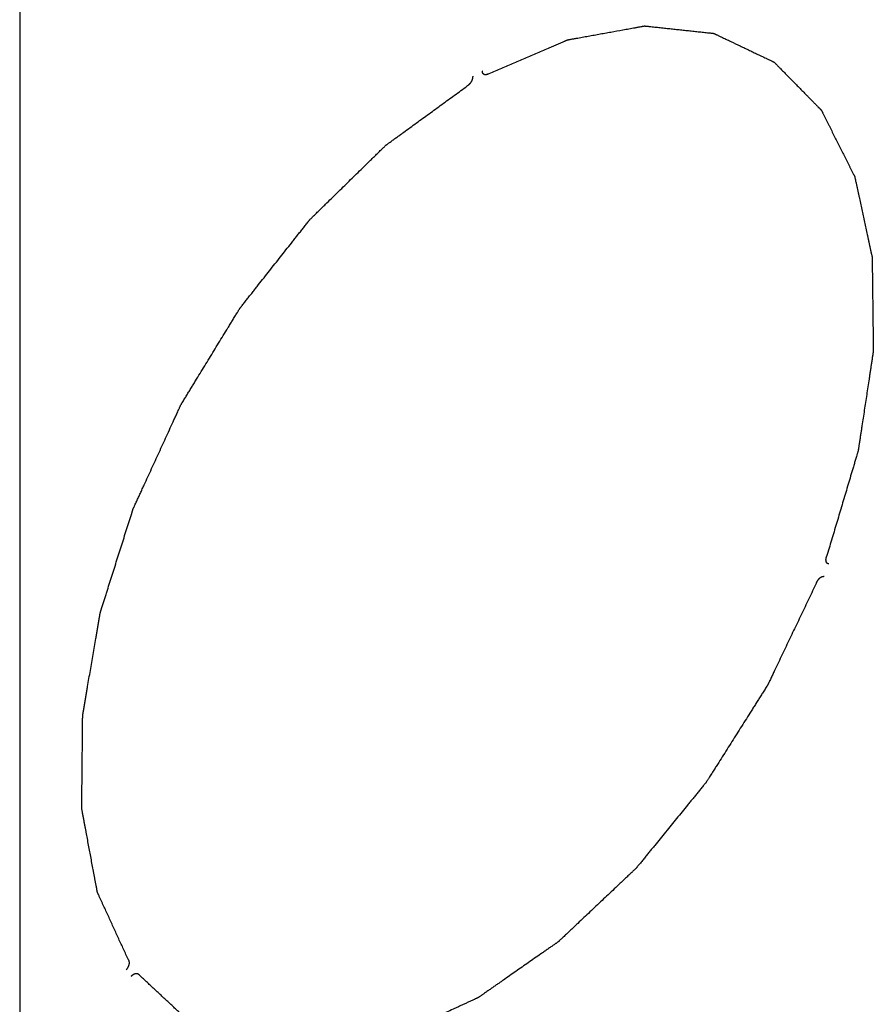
# Model space of a CAD drawing. Header units: inches. Extents: x 5 to 265, y 5 to 171.
# Tile 93 of 212: x 197.99 to 201.46, y 88.91 to 92.91. Entities that reach past the tile are written whole.
import ezdxf

# ---------------------------------------------------------------- set-up
doc = ezdxf.new("R2010")
doc.units = ezdxf.units.IN
doc.header["$LTSCALE"] = 14.96
doc.header["$MEASUREMENT"] = 0
doc.layers.get('0').update_dxf_attribs({"linetype": 'CONTINUOUS'})

msp = doc.modelspace()

# ---------------------------------------------------------------- linework, layer by layer
at = {"color": 7, "linetype": 'Continuous'}
msp.add_line((197.9895, 125.7406), (197.9895, 59.6039), dxfattribs=at)
for points, knots in [([(199.8898, 92.6878), (199.9067, 92.6951), (199.9404, 92.7096), (199.9825, 92.7277), (200.0162, 92.7422), (200.0414, 92.753), (200.0667, 92.7639), (200.092, 92.7748), (200.1172, 92.7856), (200.1383, 92.7947), (200.1552, 92.8019), (200.1678, 92.8074), (200.1804, 92.8128), (200.1909, 92.8173), (200.1983, 92.8205), (200.2025, 92.8223), (200.2052, 92.8234), (200.2073, 92.8243), (200.2088, 92.825), (200.2104, 92.8257), (200.2117, 92.8263), (200.2127, 92.8266), (200.2132, 92.8269), (200.2137, 92.827), (200.2143, 92.8271), (200.2154, 92.8273), (200.2166, 92.8275), (200.2187, 92.8279), (200.2212, 92.8284), (200.2253, 92.8291), (200.2304, 92.83), (200.2365, 92.8311), (200.2427, 92.8322), (200.2488, 92.8333), (200.257, 92.8348), (200.2672, 92.8366), (200.2794, 92.8388), (200.2958, 92.8418), (200.3162, 92.8455), (200.3407, 92.8499), (200.3652, 92.8543), (200.3979, 92.8602), (200.4264, 92.8654), (200.451, 92.8698), (200.4632, 92.872), (200.4755, 92.8742), (200.4857, 92.876), (200.4938, 92.8775), (200.5, 92.8786), (200.5061, 92.8797), (200.5112, 92.8806), (200.5153, 92.8814), (200.5183, 92.8819), (200.5214, 92.8825), (200.5237, 92.8829), (200.5252, 92.8832), (200.5259, 92.8833), (200.5264, 92.8834), (200.5269, 92.8835), (200.5275, 92.8834), (200.5281, 92.8833), (200.5291, 92.8832), (200.5302, 92.8831), (200.5316, 92.883), (200.5334, 92.8828), (200.5366, 92.8824), (200.5412, 92.8819), (200.5485, 92.8812), (200.5576, 92.8802), (200.5685, 92.879), (200.5795, 92.8778), (200.5904, 92.8766), (200.6051, 92.8751), (200.6233, 92.8731), (200.6452, 92.8708), (200.6671, 92.8684), (200.689, 92.866), (200.7109, 92.8637), (200.7292, 92.8617), (200.7438, 92.8601), (200.7548, 92.859), (200.7657, 92.8578), (200.7767, 92.8566), (200.7858, 92.8556), (200.7931, 92.8548), (200.7977, 92.8544), (200.8009, 92.854), (200.8027, 92.8538), (200.8041, 92.8537), (200.8052, 92.8535), (200.8061, 92.8534), (200.8068, 92.8534), (200.8074, 92.8533), (200.8078, 92.8531), (200.8082, 92.8529), (200.8087, 92.8527), (200.8099, 92.8521), (200.8117, 92.8513), (200.8141, 92.8501), (200.8164, 92.849), (200.8196, 92.8475), (200.8236, 92.8456), (200.8284, 92.8433), (200.8332, 92.841), (200.8396, 92.838), (200.8475, 92.8342), (200.8571, 92.8296), (200.8667, 92.8251), (200.8858, 92.816), (200.9082, 92.8053), (200.9337, 92.7932), (200.9528, 92.7841), (200.9688, 92.7765), (200.9815, 92.7704), (200.9911, 92.7658), (201.0007, 92.7613), (201.0103, 92.7567), (201.0182, 92.7529), (201.0246, 92.7499), (201.0294, 92.7476), (201.0342, 92.7453), (201.039, 92.743), (201.043, 92.7411), (201.0461, 92.7396), (201.0481, 92.7387), (201.0497, 92.7379), (201.0507, 92.7374), (201.0514, 92.7371), (201.0518, 92.7369), (201.0521, 92.7368), (201.0524, 92.7366), (201.0527, 92.7363), (201.0533, 92.7358), (201.0541, 92.735), (201.055, 92.734), (201.0559, 92.7331), (201.0572, 92.7318), (201.0587, 92.7302), (201.0612, 92.7277), (201.0643, 92.7245), (201.0681, 92.7207), (201.073, 92.7157), (201.0818, 92.7068), (201.0942, 92.6941), (201.1092, 92.6789), (201.1241, 92.6638), (201.1391, 92.6486), (201.154, 92.6334), (201.169, 92.6182), (201.1814, 92.6055), (201.1914, 92.5954), (201.1988, 92.5878), (201.2063, 92.5802), (201.2138, 92.5726), (201.22, 92.5663), (201.225, 92.5612), (201.2287, 92.5574), (201.2319, 92.5543), (201.2343, 92.5517), (201.2362, 92.5498), (201.2381, 92.5479), (201.2396, 92.5464), (201.2409, 92.5451), (201.2417, 92.5443), (201.2423, 92.5437), (201.2428, 92.5432), (201.2431, 92.5428), (201.2434, 92.5425), (201.2436, 92.5424), (201.2437, 92.5423), (201.2438, 92.5421), (201.2439, 92.5419), (201.2441, 92.5415), (201.2443, 92.5409), (201.2447, 92.5403), (201.2451, 92.5394), (201.2457, 92.5383), (201.2466, 92.5365), (201.2477, 92.5343), (201.249, 92.5317), (201.2503, 92.529), (201.2521, 92.5255), (201.2543, 92.5211), (201.257, 92.5158), (201.2605, 92.5088), (201.2649, 92.4999), (201.2703, 92.4894), (201.2756, 92.4788), (201.2809, 92.4682), (201.288, 92.4541), (201.2968, 92.4365), (201.3075, 92.4154), (201.3181, 92.3942), (201.3287, 92.3731), (201.3394, 92.3519), (201.3482, 92.3343), (201.3553, 92.3202), (201.3606, 92.3096), (201.366, 92.2991), (201.3704, 92.2902), (201.3735, 92.2841), (201.3753, 92.2806), (201.3764, 92.2784), (201.3773, 92.2766), (201.3779, 92.2753), (201.3786, 92.2739), (201.3791, 92.2729), (201.3795, 92.2721), (201.3798, 92.2716), (201.3798, 92.2712), (201.3799, 92.2708), (201.3801, 92.2703), (201.3803, 92.2694), (201.3805, 92.2681), (201.381, 92.2659), (201.3816, 92.2633), (201.3825, 92.259), (201.3836, 92.2537), (201.385, 92.2473), (201.3864, 92.2409), (201.3878, 92.2346), (201.3896, 92.226), (201.3919, 92.2154), (201.3947, 92.2027), (201.3984, 92.1856), (201.403, 92.1644), (201.4085, 92.1388), (201.414, 92.1133), (201.4214, 92.0793), (201.4278, 92.0495), (201.4334, 92.024), (201.4361, 92.0112), (201.4389, 91.9985), (201.4412, 91.9878), (201.443, 91.9793), (201.4444, 91.9729), (201.4458, 91.9665), (201.447, 91.9612), (201.4479, 91.957), (201.4486, 91.9538), (201.4493, 91.9506), (201.4498, 91.9482), (201.4501, 91.9466), (201.4503, 91.9459), (201.4504, 91.9454), (201.4505, 91.9449), (201.4505, 91.9441), (201.4505, 91.9432), (201.4505, 91.9419), (201.4506, 91.9404), (201.4506, 91.9385), (201.4506, 91.9361), (201.4507, 91.9317), (201.4507, 91.9255), (201.4509, 91.9156), (201.451, 91.9033), (201.4512, 91.8884), (201.4514, 91.8736), (201.4516, 91.8587), (201.4518, 91.8389), (201.4521, 91.8142), (201.4525, 91.7845), (201.4529, 91.7548), (201.4533, 91.7251), (201.4536, 91.6954), (201.4539, 91.6706), (201.4542, 91.6508), (201.4544, 91.636), (201.4546, 91.6211), (201.4548, 91.6063), (201.4549, 91.5939), (201.455, 91.584), (201.4551, 91.5778), (201.4552, 91.5735), (201.4552, 91.571), (201.4552, 91.5691), (201.4552, 91.5676), (201.4553, 91.5664), (201.4553, 91.5654), (201.4553, 91.5647), (201.4552, 91.564), (201.455, 91.563), (201.4547, 91.5609), (201.4542, 91.5576), (201.4536, 91.5536), (201.453, 91.5496), (201.4522, 91.5444), (201.4512, 91.5378), (201.45, 91.5299), (201.4488, 91.5219), (201.4472, 91.5114), (201.4452, 91.4982), (201.4428, 91.4824), (201.4404, 91.4665), (201.4356, 91.4349), (201.43, 91.3979), (201.4236, 91.3557), (201.4188, 91.3241), (201.414, 91.2924), (201.41, 91.266), (201.4067, 91.2449), (201.4043, 91.2291), (201.4019, 91.2132), (201.3999, 91.2001), (201.3983, 91.1895), (201.3971, 91.1816), (201.3961, 91.175), (201.3953, 91.1697), (201.3948, 91.1664), (201.3944, 91.1638), (201.3942, 91.1621), (201.394, 91.1608), (201.3938, 91.1595), (201.3933, 91.1577), (201.3927, 91.1557), (201.3918, 91.1529), (201.3908, 91.1494), (201.3895, 91.1452), (201.3879, 91.1396), (201.3849, 91.1298), (201.3808, 91.1158), (201.3758, 91.0991), (201.3708, 91.0823), (201.3641, 91.06), (201.3558, 91.032), (201.3458, 90.9985), (201.3358, 90.965), (201.3258, 90.9315), (201.3158, 90.898), (201.3024, 90.8533), (201.2858, 90.7974), (201.2724, 90.7527), (201.2657, 90.7304)], [0, 0, 0, 0, 0.015625, 0.03125, 0.039062, 0.046875, 0.054688, 0.0625, 0.070312, 0.078125, 0.082031, 0.085938, 0.089844, 0.09375, 0.095703, 0.09668, 0.097656, 0.098145, 0.098633, 0.099121, 0.099609, 0.099854, 0.099976, 0.100098, 0.100342, 0.100586, 0.101074, 0.101562, 0.102539, 0.103516, 0.105469, 0.107422, 0.109375, 0.111328, 0.113281, 0.117188, 0.121094, 0.125, 0.132812, 0.140625, 0.148438, 0.15625, 0.171875, 0.175781, 0.179688, 0.183594, 0.1875, 0.189453, 0.191406, 0.193359, 0.195312, 0.196289, 0.197266, 0.198242, 0.199219, 0.199463, 0.199707, 0.199829, 0.199951, 0.200195, 0.200439, 0.200684, 0.201172, 0.20166, 0.202148, 0.203125, 0.205078, 0.207031, 0.210938, 0.214844, 0.21875, 0.222656, 0.226562, 0.234375, 0.242188, 0.25, 0.257812, 0.265625, 0.273438, 0.277344, 0.28125, 0.285156, 0.289062, 0.292969, 0.294922, 0.296875, 0.297852, 0.29834, 0.298828, 0.299316, 0.299561, 0.299805, 0.300049, 0.300171, 0.300293, 0.300537, 0.300781, 0.301758, 0.302734, 0.303711, 0.304688, 0.306641, 0.308594, 0.310547, 0.3125, 0.316406, 0.320312, 0.324219, 0.328125, 0.34375, 0.351562, 0.359375, 0.367188, 0.371094, 0.375, 0.378906, 0.382812, 0.386719, 0.388672, 0.390625, 0.392578, 0.394531, 0.396484, 0.397461, 0.398438, 0.398926, 0.399414, 0.399658, 0.39978, 0.399902, 0.400024, 0.400146, 0.400391, 0.400879, 0.401367, 0.401855, 0.402344, 0.40332, 0.404297, 0.40625, 0.408203, 0.410156, 0.414062, 0.421875, 0.429688, 0.4375, 0.445312, 0.453125, 0.460938, 0.46875, 0.472656, 0.476562, 0.480469, 0.484375, 0.488281, 0.490234, 0.492188, 0.494141, 0.495117, 0.496094, 0.49707, 0.498047, 0.498535, 0.499023, 0.499268, 0.499512, 0.499756, 0.499878, 0.499939, 0.5, 0.500061, 0.500122, 0.500244, 0.500488, 0.500732, 0.500977, 0.501465, 0.501953, 0.50293, 0.503906, 0.504883, 0.505859, 0.507812, 0.509766, 0.511719, 0.515625, 0.519531, 0.523438, 0.527344, 0.53125, 0.539062, 0.546875, 0.554688, 0.5625, 0.570312, 0.578125, 0.582031, 0.585938, 0.589844, 0.59375, 0.595703, 0.59668, 0.597656, 0.598145, 0.598633, 0.599121, 0.599609, 0.599854, 0.599976, 0.600098, 0.60022, 0.600342, 0.600586, 0.601074, 0.601562, 0.602539, 0.603516, 0.605469, 0.607422, 0.609375, 0.611328, 0.613281, 0.617188, 0.621094, 0.625, 0.632812, 0.640625, 0.648438, 0.65625, 0.671875, 0.675781, 0.679688, 0.683594, 0.6875, 0.689453, 0.691406, 0.693359, 0.695312, 0.696289, 0.697266, 0.698242, 0.699219, 0.699463, 0.699707, 0.699829, 0.699951, 0.700195, 0.700439, 0.700684, 0.701172, 0.70166, 0.702148, 0.703125, 0.705078, 0.707031, 0.710938, 0.714844, 0.71875, 0.722656, 0.726562, 0.734375, 0.742188, 0.75, 0.757812, 0.765625, 0.773438, 0.777344, 0.78125, 0.785156, 0.789062, 0.792969, 0.794922, 0.796875, 0.797852, 0.79834, 0.798828, 0.799316, 0.799561, 0.799805, 0.800049, 0.800171, 0.800293, 0.800781, 0.801758, 0.802734, 0.803711, 0.804688, 0.806641, 0.808594, 0.810547, 0.8125, 0.816406, 0.820312, 0.824219, 0.828125, 0.84375, 0.851562, 0.859375, 0.867188, 0.875, 0.878906, 0.882812, 0.886719, 0.890625, 0.892578, 0.894531, 0.896484, 0.897461, 0.898438, 0.898926, 0.899414, 0.899658, 0.899902, 0.900391, 0.900879, 0.901367, 0.902344, 0.90332, 0.904297, 0.90625, 0.910156, 0.914062, 0.917969, 0.921875, 0.929688, 0.9375, 0.945312, 0.953125, 0.960938, 0.96875, 0.984375, 1, 1, 1, 1]), ([(199.8898, 92.6878), (199.8891, 92.6875), (199.888, 92.6871), (199.8866, 92.6865), (199.8857, 92.6861), (199.8852, 92.6859), (199.8848, 92.6857), (199.8844, 92.6857), (199.8839, 92.6856), (199.8832, 92.6855), (199.8823, 92.6854), (199.8815, 92.6853), (199.8809, 92.6852), (199.8805, 92.6851), (199.8803, 92.6851), (199.8801, 92.6851), (199.88, 92.6851), (199.8797, 92.6852), (199.8792, 92.6853), (199.8784, 92.6854), (199.8775, 92.6856), (199.8767, 92.6857), (199.8762, 92.6858), (199.8759, 92.6859), (199.8756, 92.6861), (199.8753, 92.6863), (199.8748, 92.6866), (199.8742, 92.687), (199.8735, 92.6874), (199.873, 92.6877), (199.8727, 92.6879), (199.8724, 92.688), (199.8723, 92.6883), (199.8719, 92.6887), (199.8715, 92.6894), (199.8709, 92.6902), (199.8704, 92.6908), (199.8701, 92.6912), (199.8699, 92.6915), (199.8698, 92.6916), (199.8698, 92.6918), (199.8697, 92.692), (199.8696, 92.6923), (199.8694, 92.6929), (199.8691, 92.6937), (199.8688, 92.6946), (199.8686, 92.6953), (199.8684, 92.6958), (199.8682, 92.6962), (199.8682, 92.6966), (199.8682, 92.6972), (199.8681, 92.6981), (199.868, 92.6997), (199.8679, 92.7009), (199.8678, 92.7017)], [0, 0, 0, 0, 0.0625, 0.09375, 0.125, 0.132812, 0.140625, 0.15625, 0.171875, 0.1875, 0.21875, 0.25, 0.265625, 0.273438, 0.28125, 0.285156, 0.289062, 0.296875, 0.3125, 0.34375, 0.375, 0.40625, 0.421875, 0.429688, 0.4375, 0.453125, 0.46875, 0.5, 0.53125, 0.546875, 0.5625, 0.570312, 0.578125, 0.59375, 0.625, 0.65625, 0.6875, 0.703125, 0.710938, 0.714844, 0.71875, 0.726562, 0.734375, 0.75, 0.78125, 0.8125, 0.828125, 0.84375, 0.859375, 0.867188, 0.875, 0.90625, 0.9375, 1, 1, 1, 1]), ([(199.8289, 92.6793), (199.8288, 92.6784), (199.8287, 92.6771), (199.8286, 92.6753), (199.8285, 92.6743), (199.8285, 92.6736), (199.8284, 92.6732), (199.8283, 92.6726), (199.8281, 92.6719), (199.8279, 92.671), (199.8276, 92.6698), (199.8273, 92.6686), (199.8271, 92.6677), (199.8269, 92.6667), (199.8264, 92.6656), (199.8258, 92.6641), (199.8252, 92.6627), (199.8248, 92.6615), (199.8244, 92.6607), (199.8243, 92.6602), (199.824, 92.6598), (199.8237, 92.6592), (199.8232, 92.6583), (199.8225, 92.6572), (199.8219, 92.656), (199.8214, 92.6551), (199.8211, 92.6546), (199.8208, 92.6541), (199.8205, 92.6537), (199.82, 92.653), (199.8192, 92.6519), (199.8183, 92.6507), (199.8174, 92.6495), (199.8166, 92.6484), (199.8159, 92.6477), (199.8152, 92.647), (199.8144, 92.6462), (199.8135, 92.6453), (199.8128, 92.6446), (199.8123, 92.6441), (199.8119, 92.6436), (199.8115, 92.6434), (199.811, 92.643), (199.8101, 92.6424), (199.8087, 92.6413), (199.8076, 92.6405), (199.8069, 92.6399)], [0, 0, 0, 0, 0.0625, 0.09375, 0.125, 0.132812, 0.140625, 0.15625, 0.171875, 0.1875, 0.21875, 0.25, 0.265625, 0.28125, 0.3125, 0.34375, 0.375, 0.40625, 0.421875, 0.429688, 0.4375, 0.453125, 0.46875, 0.5, 0.53125, 0.546875, 0.5625, 0.570312, 0.578125, 0.59375, 0.625, 0.65625, 0.6875, 0.71875, 0.734375, 0.75, 0.78125, 0.8125, 0.828125, 0.84375, 0.859375, 0.867188, 0.875, 0.90625, 0.9375, 1, 1, 1, 1]), ([(198.4309, 89.0937), (198.4244, 89.108), (198.4113, 89.1366), (198.3949, 89.1723), (198.3817, 89.2009), (198.3719, 89.2224), (198.3621, 89.2438), (198.3522, 89.2653), (198.3424, 89.2867), (198.3342, 89.3046), (198.3276, 89.3189), (198.3227, 89.3296), (198.3178, 89.3404), (198.3137, 89.3493), (198.3108, 89.3556), (198.3092, 89.3591), (198.3081, 89.3614), (198.3073, 89.3632), (198.3067, 89.3645), (198.3061, 89.3658), (198.3056, 89.3669), (198.3052, 89.3677), (198.305, 89.3682), (198.3049, 89.3686), (198.3048, 89.369), (198.3047, 89.3695), (198.3046, 89.3705), (198.3043, 89.3719), (198.3039, 89.3741), (198.3034, 89.3769), (198.3025, 89.3813), (198.3015, 89.3868), (198.3003, 89.3934), (198.299, 89.4001), (198.2978, 89.4067), (198.2961, 89.4155), (198.2941, 89.4266), (198.2916, 89.4398), (198.2883, 89.4575), (198.2842, 89.4796), (198.2792, 89.5061), (198.2742, 89.5326), (198.2676, 89.5679), (198.2619, 89.5989), (198.2569, 89.6254), (198.2544, 89.6386), (198.2519, 89.6519), (198.2499, 89.6629), (198.2482, 89.6717), (198.247, 89.6784), (198.2458, 89.685), (198.2447, 89.6905), (198.2439, 89.6949), (198.2433, 89.6982), (198.2427, 89.7016), (198.2422, 89.704), (198.2419, 89.7057), (198.2418, 89.7064), (198.2417, 89.7069), (198.2415, 89.7075), (198.2416, 89.7083), (198.2416, 89.7092), (198.2416, 89.7104), (198.2416, 89.712), (198.2416, 89.7138), (198.2416, 89.7163), (198.2417, 89.7206), (198.2417, 89.7268), (198.2418, 89.7366), (198.242, 89.7489), (198.2421, 89.7637), (198.2423, 89.7785), (198.2424, 89.7933), (198.2426, 89.813), (198.2429, 89.8377), (198.2432, 89.8673), (198.2435, 89.8969), (198.2438, 89.9265), (198.2441, 89.956), (198.2443, 89.9807), (198.2445, 90.0004), (198.2447, 90.0152), (198.2448, 90.03), (198.245, 90.0448), (198.2451, 90.0571), (198.2452, 90.067), (198.2452, 90.0732), (198.2453, 90.0775), (198.2453, 90.0799), (198.2453, 90.0818), (198.2453, 90.0833), (198.2454, 90.0846), (198.2454, 90.0855), (198.2454, 90.0862), (198.2455, 90.0869), (198.2456, 90.0876), (198.2458, 90.0884), (198.2461, 90.0905), (198.2466, 90.0935), (198.2473, 90.0976), (198.248, 90.1016), (198.2489, 90.107), (198.2501, 90.1138), (198.2515, 90.1219), (198.2529, 90.13), (198.2547, 90.1408), (198.257, 90.1543), (198.2598, 90.1705), (198.2626, 90.1868), (198.2681, 90.2192), (198.2746, 90.257), (198.282, 90.3003), (198.2876, 90.3327), (198.2931, 90.3651), (198.2978, 90.3921), (198.3015, 90.4138), (198.3042, 90.43), (198.307, 90.4462), (198.3093, 90.4597), (198.3112, 90.4705), (198.3126, 90.4786), (198.3137, 90.4854), (198.3146, 90.4908), (198.3152, 90.4942), (198.3157, 90.4969), (198.316, 90.4986), (198.3162, 90.4999), (198.3164, 90.5013), (198.317, 90.503), (198.3176, 90.505), (198.3185, 90.5078), (198.3196, 90.5112), (198.3209, 90.5153), (198.3226, 90.5208), (198.3256, 90.5304), (198.33, 90.544), (198.3351, 90.5605), (198.3403, 90.5769), (198.3473, 90.5988), (198.3559, 90.6262), (198.3663, 90.659), (198.3767, 90.6919), (198.3871, 90.7247), (198.3975, 90.7576), (198.4079, 90.7905), (198.4165, 90.8178), (198.4235, 90.8397), (198.4287, 90.8562), (198.433, 90.8699), (198.4365, 90.8808), (198.4391, 90.889), (198.4417, 90.8972), (198.4438, 90.9041), (198.4456, 90.9096), (198.4466, 90.913), (198.4475, 90.9157), (198.4481, 90.9178), (198.4487, 90.9195), (198.4491, 90.9207), (198.4493, 90.9214), (198.4494, 90.9219), (198.4497, 90.9224), (198.45, 90.9231), (198.4506, 90.9243), (198.4513, 90.926), (198.4523, 90.9281), (198.4536, 90.9308), (198.4551, 90.9343), (198.4577, 90.9398), (198.4608, 90.9466), (198.4646, 90.9549), (198.4684, 90.9632), (198.4734, 90.9742), (198.4797, 90.9879), (198.4873, 91.0044), (198.4974, 91.0264), (198.51, 91.054), (198.5252, 91.087), (198.5403, 91.12), (198.5555, 91.153), (198.5706, 91.186), (198.5858, 91.2191), (198.6009, 91.2521), (198.6135, 91.2796), (198.6236, 91.3016), (198.63, 91.3154), (198.6344, 91.325), (198.6369, 91.3305), (198.6388, 91.3346), (198.6404, 91.3381), (198.6416, 91.3408), (198.6426, 91.3429), (198.6433, 91.3446), (198.6442, 91.3459), (198.6449, 91.3472), (198.6459, 91.3488), (198.6483, 91.3526), (198.6518, 91.3584), (198.6565, 91.366), (198.6612, 91.3737), (198.6674, 91.384), (198.6752, 91.3968), (198.6846, 91.4121), (198.694, 91.4275), (198.7065, 91.448), (198.7222, 91.4736), (198.741, 91.5043), (198.7597, 91.535), (198.7848, 91.576), (198.8098, 91.6169), (198.8317, 91.6528), (198.8442, 91.6732), (198.852, 91.686), (198.8583, 91.6963), (198.863, 91.704), (198.8677, 91.7116), (198.8716, 91.718), (198.8747, 91.7232), (198.8771, 91.727), (198.8794, 91.7308), (198.8814, 91.734), (198.8826, 91.7361), (198.8832, 91.7371), (198.8836, 91.7377), (198.8842, 91.7385), (198.8849, 91.7393), (198.8858, 91.7405), (198.887, 91.742), (198.8884, 91.7437), (198.8902, 91.7461), (198.8935, 91.7502), (198.8981, 91.7561), (198.9055, 91.7655), (198.9148, 91.7772), (198.9259, 91.7913), (198.937, 91.8054), (198.9482, 91.8195), (198.963, 91.8383), (198.9815, 91.8617), (199.0038, 91.8899), (199.026, 91.9181), (199.0483, 91.9463), (199.0705, 91.9745), (199.0891, 91.9979), (199.1039, 92.0167), (199.115, 92.0308), (199.1262, 92.0449), (199.1373, 92.059), (199.1466, 92.0707), (199.154, 92.0801), (199.1586, 92.086), (199.1619, 92.0901), (199.1637, 92.0925), (199.1651, 92.0942), (199.1663, 92.0957), (199.1672, 92.0969), (199.1679, 92.0977), (199.1685, 92.0985), (199.169, 92.099), (199.1697, 92.0997), (199.1713, 92.1013), (199.1738, 92.1037), (199.1769, 92.1067), (199.1799, 92.1096), (199.1839, 92.1135), (199.1889, 92.1184), (199.1949, 92.1243), (199.2009, 92.1302), (199.2089, 92.1381), (199.219, 92.1479), (199.235, 92.1635), (199.2631, 92.191), (199.2952, 92.2224), (199.3273, 92.2538), (199.3513, 92.2773), (199.3754, 92.3008), (199.3955, 92.3204), (199.4115, 92.3361), (199.4235, 92.3479), (199.4356, 92.3597), (199.4456, 92.3695), (199.4536, 92.3773), (199.4596, 92.3832), (199.4647, 92.3881), (199.4687, 92.392), (199.4712, 92.3945), (199.4732, 92.3964), (199.4744, 92.3977), (199.4754, 92.3986), (199.4764, 92.3996), (199.4778, 92.4006), (199.4794, 92.4018), (199.4815, 92.4033), (199.4842, 92.4053), (199.4875, 92.4076), (199.4918, 92.4108), (199.4993, 92.4162), (199.51, 92.4241), (199.523, 92.4335), (199.5359, 92.4428), (199.5531, 92.4554), (199.5746, 92.471), (199.6004, 92.4898), (199.6262, 92.5085), (199.6606, 92.5336), (199.7036, 92.5649), (199.7552, 92.6024), (199.7897, 92.6274), (199.8069, 92.6399)], [0, 0, 0, 0, 0.015625, 0.03125, 0.039062, 0.046875, 0.054688, 0.0625, 0.070312, 0.078125, 0.082031, 0.085938, 0.089844, 0.09375, 0.095703, 0.09668, 0.097656, 0.098145, 0.098633, 0.099121, 0.099609, 0.099854, 0.099976, 0.100098, 0.10022, 0.100342, 0.100586, 0.101074, 0.101562, 0.102539, 0.103516, 0.105469, 0.107422, 0.109375, 0.111328, 0.113281, 0.117188, 0.121094, 0.125, 0.132812, 0.140625, 0.148438, 0.15625, 0.171875, 0.175781, 0.179688, 0.183594, 0.1875, 0.189453, 0.191406, 0.193359, 0.195312, 0.196289, 0.197266, 0.198242, 0.199219, 0.199463, 0.199707, 0.199829, 0.199951, 0.200195, 0.200439, 0.200684, 0.201172, 0.20166, 0.202148, 0.203125, 0.205078, 0.207031, 0.210938, 0.214844, 0.21875, 0.222656, 0.226562, 0.234375, 0.242188, 0.25, 0.257812, 0.265625, 0.273438, 0.277344, 0.28125, 0.285156, 0.289062, 0.292969, 0.294922, 0.296875, 0.297852, 0.29834, 0.298828, 0.299316, 0.299561, 0.299805, 0.300049, 0.300171, 0.300293, 0.300537, 0.300781, 0.301758, 0.302734, 0.303711, 0.304688, 0.306641, 0.308594, 0.310547, 0.3125, 0.316406, 0.320312, 0.324219, 0.328125, 0.34375, 0.351562, 0.359375, 0.367188, 0.375, 0.378906, 0.382812, 0.386719, 0.390625, 0.392578, 0.394531, 0.396484, 0.397461, 0.398438, 0.398926, 0.399414, 0.399658, 0.399902, 0.400391, 0.400879, 0.401367, 0.402344, 0.40332, 0.404297, 0.40625, 0.410156, 0.414062, 0.417969, 0.421875, 0.429688, 0.4375, 0.445312, 0.453125, 0.460938, 0.46875, 0.476562, 0.480469, 0.484375, 0.488281, 0.490234, 0.492188, 0.494141, 0.496094, 0.49707, 0.498047, 0.498535, 0.499023, 0.499512, 0.499756, 0.499878, 0.5, 0.500122, 0.500244, 0.500488, 0.500977, 0.501465, 0.501953, 0.50293, 0.503906, 0.505859, 0.507812, 0.509766, 0.511719, 0.515625, 0.519531, 0.523438, 0.53125, 0.539062, 0.546875, 0.554688, 0.5625, 0.570312, 0.578125, 0.585938, 0.589844, 0.59375, 0.595703, 0.59668, 0.597656, 0.598633, 0.599121, 0.599609, 0.600098, 0.600342, 0.600586, 0.601074, 0.601562, 0.603516, 0.605469, 0.607422, 0.609375, 0.613281, 0.617188, 0.621094, 0.625, 0.632812, 0.640625, 0.648438, 0.65625, 0.671875, 0.679688, 0.683594, 0.6875, 0.689453, 0.691406, 0.693359, 0.695312, 0.696289, 0.697266, 0.698242, 0.699219, 0.699707, 0.699829, 0.699951, 0.700195, 0.700439, 0.700684, 0.701172, 0.70166, 0.702148, 0.703125, 0.705078, 0.707031, 0.710938, 0.714844, 0.71875, 0.722656, 0.726562, 0.734375, 0.742188, 0.75, 0.757812, 0.765625, 0.773438, 0.777344, 0.78125, 0.785156, 0.789062, 0.792969, 0.794922, 0.796875, 0.797852, 0.79834, 0.798828, 0.799316, 0.799561, 0.799805, 0.800049, 0.800171, 0.800293, 0.800781, 0.801758, 0.802734, 0.803711, 0.804688, 0.806641, 0.808594, 0.810547, 0.8125, 0.816406, 0.820312, 0.828125, 0.84375, 0.851562, 0.859375, 0.867188, 0.875, 0.878906, 0.882812, 0.886719, 0.890625, 0.892578, 0.894531, 0.896484, 0.897461, 0.898438, 0.898926, 0.899414, 0.899658, 0.899902, 0.900391, 0.900879, 0.901367, 0.902344, 0.90332, 0.904297, 0.90625, 0.910156, 0.914062, 0.917969, 0.921875, 0.929688, 0.9375, 0.945312, 0.953125, 0.96875, 0.984375, 1, 1, 1, 1]), ([(201.2747, 90.7002), (201.2741, 90.7003), (201.2732, 90.7005), (201.272, 90.7008), (201.2713, 90.701), (201.2709, 90.7011), (201.2706, 90.7012), (201.2703, 90.7014), (201.2699, 90.7017), (201.2694, 90.702), (201.2688, 90.7024), (201.2682, 90.7029), (201.2677, 90.7032), (201.2675, 90.7034), (201.2673, 90.7035), (201.2672, 90.7035), (201.2671, 90.7037), (201.267, 90.7039), (201.2667, 90.7044), (201.2662, 90.7051), (201.2657, 90.7059), (201.2652, 90.7065), (201.2649, 90.707), (201.2647, 90.7073), (201.2646, 90.7076), (201.2645, 90.7081), (201.2643, 90.7088), (201.264, 90.7096), (201.2638, 90.7105), (201.2636, 90.7112), (201.2635, 90.7116), (201.2633, 90.712), (201.2633, 90.7124), (201.2633, 90.7131), (201.2632, 90.7141), (201.2632, 90.7154), (201.2631, 90.7164), (201.2631, 90.7171), (201.263, 90.7175), (201.263, 90.7177), (201.2631, 90.718), (201.2631, 90.7185), (201.2633, 90.7194), (201.2634, 90.7206), (201.2636, 90.7217), (201.2637, 90.7226), (201.2638, 90.7233), (201.2638, 90.7239), (201.264, 90.7243), (201.2642, 90.725), (201.2645, 90.7261), (201.2651, 90.728), (201.2655, 90.7294), (201.2657, 90.7304)], [0, 0, 0, 0, 0.0625, 0.09375, 0.125, 0.132812, 0.140625, 0.15625, 0.171875, 0.1875, 0.21875, 0.25, 0.265625, 0.273438, 0.28125, 0.285156, 0.289062, 0.296875, 0.3125, 0.34375, 0.375, 0.40625, 0.421875, 0.429688, 0.4375, 0.453125, 0.46875, 0.5, 0.53125, 0.546875, 0.5625, 0.570312, 0.578125, 0.59375, 0.625, 0.65625, 0.6875, 0.703125, 0.710938, 0.714844, 0.71875, 0.734375, 0.75, 0.78125, 0.8125, 0.828125, 0.84375, 0.859375, 0.867188, 0.875, 0.90625, 0.9375, 1, 1, 1, 1]), ([(201.2243, 90.6234), (201.214, 90.6019), (201.1934, 90.5588), (201.1626, 90.4942), (201.1368, 90.4403), (201.1163, 90.3972), (201.1008, 90.3649), (201.0854, 90.3326), (201.07, 90.3003), (201.0571, 90.2734), (201.0468, 90.2518), (201.0404, 90.2384), (201.0359, 90.2289), (201.0334, 90.2236), (201.0314, 90.2195), (201.0298, 90.2162), (201.0285, 90.2135), (201.0276, 90.2114), (201.0268, 90.2098), (201.0259, 90.2085), (201.0251, 90.2072), (201.0241, 90.2056), (201.0217, 90.2017), (201.018, 90.1959), (201.0131, 90.1882), (201.0082, 90.1804), (201.0017, 90.1701), (200.9936, 90.1573), (200.9838, 90.1418), (200.974, 90.1263), (200.961, 90.1057), (200.9447, 90.0799), (200.9251, 90.049), (200.9056, 90.0181), (200.8795, 89.9769), (200.8535, 89.9356), (200.8307, 89.8995), (200.8176, 89.8789), (200.8095, 89.866), (200.803, 89.8557), (200.7981, 89.848), (200.7932, 89.8403), (200.7891, 89.8338), (200.7859, 89.8287), (200.7834, 89.8248), (200.781, 89.8209), (200.7789, 89.8177), (200.7776, 89.8156), (200.777, 89.8147), (200.7766, 89.814), (200.776, 89.8133), (200.7753, 89.8124), (200.7744, 89.8113), (200.7733, 89.8099), (200.7719, 89.8082), (200.77, 89.8059), (200.7668, 89.802), (200.7622, 89.7963), (200.7547, 89.7872), (200.7455, 89.7759), (200.7344, 89.7622), (200.7233, 89.7486), (200.7122, 89.735), (200.6974, 89.7169), (200.6789, 89.6942), (200.6567, 89.6669), (200.6344, 89.6397), (200.6122, 89.6125), (200.59, 89.5853), (200.5715, 89.5626), (200.5567, 89.5444), (200.5456, 89.5308), (200.5345, 89.5172), (200.5234, 89.5036), (200.5142, 89.4922), (200.5067, 89.4831), (200.5021, 89.4775), (200.4989, 89.4735), (200.497, 89.4712), (200.4956, 89.4695), (200.4945, 89.4681), (200.4936, 89.467), (200.4929, 89.4661), (200.4923, 89.4654), (200.4918, 89.4649), (200.491, 89.4642), (200.4893, 89.4626), (200.4868, 89.4602), (200.4837, 89.4573), (200.4806, 89.4544), (200.4765, 89.4505), (200.4713, 89.4456), (200.4651, 89.4398), (200.459, 89.434), (200.4507, 89.4262), (200.4405, 89.4165), (200.424, 89.4009), (200.3952, 89.3737), (200.3623, 89.3426), (200.3293, 89.3116), (200.3046, 89.2882), (200.2799, 89.2649), (200.2594, 89.2455), (200.2429, 89.2299), (200.2306, 89.2183), (200.2182, 89.2066), (200.2079, 89.1969), (200.1997, 89.1891), (200.1935, 89.1833), (200.1884, 89.1785), (200.1842, 89.1746), (200.1817, 89.1721), (200.1796, 89.1702), (200.1783, 89.169), (200.1773, 89.168), (200.1763, 89.167), (200.175, 89.1661), (200.1734, 89.165), (200.1713, 89.1635), (200.1686, 89.1617), (200.1655, 89.1595), (200.1612, 89.1565), (200.1538, 89.1514), (200.1433, 89.144), (200.1306, 89.1352), (200.1179, 89.1264), (200.1011, 89.1146), (200.0799, 89.0999), (200.0546, 89.0822), (200.0293, 89.0645), (200.0039, 89.0469), (199.9786, 89.0292), (199.9575, 89.0145), (199.9406, 89.0027), (199.9279, 88.9939), (199.9152, 88.985), (199.9026, 88.9762), (199.892, 88.9688), (199.8836, 88.963), (199.8772, 88.9585), (199.872, 88.9549), (199.8677, 88.9519), (199.8646, 88.9497), (199.8614, 88.9475), (199.8588, 88.9457), (199.8567, 88.9442), (199.8551, 88.9431), (199.8538, 88.9422), (199.8528, 88.9415), (199.8523, 88.9412), (199.8519, 88.9408), (199.8515, 88.9407), (199.851, 88.9404), (199.85, 88.94), (199.8487, 88.9394), (199.8471, 88.9386), (199.8449, 88.9377), (199.8422, 88.9364), (199.839, 88.9349), (199.8358, 88.9334), (199.8315, 88.9315), (199.8261, 88.929), (199.8197, 88.926), (199.8111, 88.9221), (199.8003, 88.9171), (199.7875, 88.9112), (199.7746, 88.9052), (199.7617, 88.8993), (199.7445, 88.8914), (199.723, 88.8815), (199.6972, 88.8696), (199.6714, 88.8578), (199.6457, 88.8459), (199.6199, 88.834), (199.5984, 88.8241), (199.5812, 88.8162), (199.5683, 88.8103), (199.5554, 88.8043), (199.5447, 88.7994), (199.5372, 88.7959), (199.5329, 88.7939), (199.5302, 88.7927), (199.528, 88.7917), (199.5264, 88.791), (199.5248, 88.7902), (199.5235, 88.7896), (199.5225, 88.7892), (199.522, 88.7889), (199.5216, 88.7888), (199.5212, 88.7887), (199.5207, 88.7886), (199.5199, 88.7884), (199.5186, 88.7882), (199.5166, 88.7877), (199.514, 88.7872), (199.51, 88.7863), (199.5049, 88.7852), (199.4988, 88.7839), (199.4928, 88.7826), (199.4867, 88.7814), (199.4786, 88.7796), (199.4685, 88.7775), (199.4563, 88.7749), (199.4401, 88.7714), (199.4199, 88.7671), (199.3956, 88.7619), (199.3713, 88.7567), (199.3389, 88.7497), (199.3105, 88.7437), (199.2862, 88.7385), (199.2741, 88.7359), (199.2619, 88.7333), (199.2518, 88.7311), (199.2437, 88.7294), (199.2376, 88.7281), (199.2316, 88.7268), (199.2265, 88.7257), (199.2225, 88.7248), (199.2194, 88.7242), (199.2164, 88.7235), (199.2141, 88.7231), (199.2126, 88.7227), (199.2119, 88.7226), (199.2114, 88.7225), (199.2109, 88.7224), (199.2103, 88.7224), (199.2096, 88.7225), (199.2087, 88.7225), (199.2075, 88.7226), (199.2061, 88.7227), (199.2042, 88.7228), (199.2009, 88.723), (199.1962, 88.7234), (199.1887, 88.7239), (199.1792, 88.7245), (199.1679, 88.7253), (199.1566, 88.726), (199.1453, 88.7268), (199.1302, 88.7278), (199.1114, 88.7291), (199.0887, 88.7306), (199.0661, 88.7321), (199.0435, 88.7336), (199.0209, 88.7352), (199.002, 88.7364), (198.9869, 88.7374), (198.9756, 88.7382), (198.9643, 88.739), (198.953, 88.7397), (198.9436, 88.7404), (198.936, 88.7409), (198.9313, 88.7412), (198.928, 88.7414), (198.9261, 88.7415), (198.9247, 88.7416), (198.9235, 88.7417), (198.9226, 88.7418), (198.9219, 88.7418), (198.9213, 88.7419), (198.9209, 88.742), (198.9205, 88.7422), (198.92, 88.7424), (198.9188, 88.7429), (198.917, 88.7437), (198.9146, 88.7447), (198.9122, 88.7457), (198.909, 88.7471), (198.905, 88.7488), (198.9001, 88.7508), (198.8953, 88.7528), (198.8889, 88.7555), (198.8809, 88.7589), (198.8712, 88.763), (198.8616, 88.7671), (198.8423, 88.7752), (198.8199, 88.7847), (198.7942, 88.7955), (198.7749, 88.8036), (198.7589, 88.8104), (198.746, 88.8158), (198.7364, 88.8199), (198.7268, 88.824), (198.7171, 88.828), (198.7091, 88.8314), (198.7027, 88.8341), (198.6979, 88.8361), (198.6931, 88.8382), (198.6883, 88.8402), (198.6842, 88.8419), (198.681, 88.8433), (198.679, 88.8441), (198.6774, 88.8448), (198.6764, 88.8452), (198.6757, 88.8455), (198.6753, 88.8457), (198.675, 88.8458), (198.6747, 88.8459), (198.6744, 88.8463), (198.6738, 88.8468), (198.673, 88.8476), (198.672, 88.8485), (198.671, 88.8494), (198.6697, 88.8506), (198.6681, 88.8522), (198.6654, 88.8546), (198.6621, 88.8577), (198.6582, 88.8614), (198.6529, 88.8663), (198.6437, 88.8749), (198.6305, 88.8872), (198.6147, 88.9019), (198.5989, 88.9167), (198.5831, 88.9314), (198.5673, 88.9462), (198.5515, 88.9609), (198.5304, 88.9806), (198.504, 89.0052), (198.483, 89.0248), (198.4724, 89.0347)], [0, 0, 0, 0, 0.015625, 0.03125, 0.046875, 0.054688, 0.0625, 0.070312, 0.078125, 0.085938, 0.089844, 0.09375, 0.095703, 0.09668, 0.097656, 0.098633, 0.099121, 0.099609, 0.100098, 0.100342, 0.100586, 0.101074, 0.101562, 0.103516, 0.105469, 0.107422, 0.109375, 0.113281, 0.117188, 0.121094, 0.125, 0.132812, 0.140625, 0.148438, 0.15625, 0.171875, 0.179688, 0.183594, 0.1875, 0.189453, 0.191406, 0.193359, 0.195312, 0.196289, 0.197266, 0.198242, 0.199219, 0.199707, 0.199829, 0.199951, 0.200195, 0.200439, 0.200684, 0.201172, 0.20166, 0.202148, 0.203125, 0.205078, 0.207031, 0.210938, 0.214844, 0.21875, 0.222656, 0.226562, 0.234375, 0.242188, 0.25, 0.257812, 0.265625, 0.273438, 0.277344, 0.28125, 0.285156, 0.289062, 0.292969, 0.294922, 0.296875, 0.297852, 0.29834, 0.298828, 0.299316, 0.299561, 0.299805, 0.300049, 0.300171, 0.300293, 0.300781, 0.301758, 0.302734, 0.303711, 0.304688, 0.306641, 0.308594, 0.310547, 0.3125, 0.316406, 0.320312, 0.328125, 0.34375, 0.351562, 0.359375, 0.367188, 0.375, 0.378906, 0.382812, 0.386719, 0.390625, 0.392578, 0.394531, 0.396484, 0.397461, 0.398438, 0.398926, 0.399414, 0.399658, 0.399902, 0.400391, 0.400879, 0.401367, 0.402344, 0.40332, 0.404297, 0.40625, 0.410156, 0.414062, 0.417969, 0.421875, 0.429688, 0.4375, 0.445312, 0.453125, 0.460938, 0.46875, 0.472656, 0.476562, 0.480469, 0.484375, 0.488281, 0.490234, 0.492188, 0.494141, 0.495117, 0.496094, 0.49707, 0.498047, 0.498535, 0.499023, 0.499512, 0.499756, 0.499878, 0.5, 0.500122, 0.500244, 0.500488, 0.500977, 0.501465, 0.501953, 0.50293, 0.503906, 0.504883, 0.505859, 0.507812, 0.509766, 0.511719, 0.515625, 0.519531, 0.523438, 0.527344, 0.53125, 0.539062, 0.546875, 0.554688, 0.5625, 0.570312, 0.578125, 0.582031, 0.585938, 0.589844, 0.59375, 0.595703, 0.59668, 0.597656, 0.598145, 0.598633, 0.599121, 0.599609, 0.599854, 0.599976, 0.600098, 0.60022, 0.600342, 0.600586, 0.601074, 0.601562, 0.602539, 0.603516, 0.605469, 0.607422, 0.609375, 0.611328, 0.613281, 0.617188, 0.621094, 0.625, 0.632812, 0.640625, 0.648438, 0.65625, 0.671875, 0.675781, 0.679688, 0.683594, 0.6875, 0.689453, 0.691406, 0.693359, 0.695312, 0.696289, 0.697266, 0.698242, 0.699219, 0.699463, 0.699707, 0.699829, 0.699951, 0.700195, 0.700439, 0.700684, 0.701172, 0.70166, 0.702148, 0.703125, 0.705078, 0.707031, 0.710938, 0.714844, 0.71875, 0.722656, 0.726562, 0.734375, 0.742188, 0.75, 0.757812, 0.765625, 0.773438, 0.777344, 0.78125, 0.785156, 0.789062, 0.792969, 0.794922, 0.796875, 0.797852, 0.79834, 0.798828, 0.799316, 0.799561, 0.799805, 0.800049, 0.800171, 0.800293, 0.800537, 0.800781, 0.801758, 0.802734, 0.803711, 0.804688, 0.806641, 0.808594, 0.810547, 0.8125, 0.816406, 0.820312, 0.824219, 0.828125, 0.84375, 0.851562, 0.859375, 0.867188, 0.871094, 0.875, 0.878906, 0.882812, 0.886719, 0.888672, 0.890625, 0.892578, 0.894531, 0.896484, 0.897461, 0.898438, 0.898926, 0.899414, 0.899658, 0.89978, 0.899902, 0.900024, 0.900146, 0.900391, 0.900879, 0.901367, 0.901855, 0.902344, 0.90332, 0.904297, 0.90625, 0.908203, 0.910156, 0.914062, 0.921875, 0.929688, 0.9375, 0.945312, 0.953125, 0.960938, 0.96875, 0.984375, 1, 1, 1, 1]), ([(201.2243, 90.6234), (201.2247, 90.6244), (201.2254, 90.6258), (201.2263, 90.6276), (201.2269, 90.6288), (201.2273, 90.6297), (201.2279, 90.6306), (201.2286, 90.6317), (201.2294, 90.633), (201.2301, 90.6341), (201.2307, 90.6349), (201.2313, 90.6358), (201.2321, 90.6367), (201.2331, 90.6379), (201.2341, 90.639), (201.2349, 90.64), (201.2355, 90.6406), (201.2358, 90.641), (201.2362, 90.6413), (201.2366, 90.6417), (201.2373, 90.6423), (201.2382, 90.6431), (201.2391, 90.6438), (201.2398, 90.6445), (201.2403, 90.6448), (201.2406, 90.6452), (201.241, 90.6454), (201.2416, 90.6458), (201.2426, 90.6463), (201.2437, 90.647), (201.2446, 90.6475), (201.2452, 90.6479), (201.2456, 90.6481), (201.2457, 90.6482), (201.246, 90.6483), (201.2464, 90.6484), (201.2471, 90.6487), (201.248, 90.649), (201.2489, 90.6493), (201.2497, 90.6495), (201.2502, 90.6497), (201.2506, 90.6499), (201.251, 90.6499), (201.2515, 90.6499), (201.2522, 90.6499), (201.2536, 90.65), (201.2546, 90.65), (201.2552, 90.6501)], [0, 0, 0, 0, 0.0625, 0.09375, 0.125, 0.140625, 0.15625, 0.1875, 0.21875, 0.25, 0.265625, 0.28125, 0.3125, 0.34375, 0.375, 0.40625, 0.421875, 0.429688, 0.4375, 0.453125, 0.46875, 0.5, 0.53125, 0.546875, 0.5625, 0.570312, 0.578125, 0.59375, 0.625, 0.65625, 0.6875, 0.703125, 0.710938, 0.714844, 0.71875, 0.734375, 0.75, 0.78125, 0.8125, 0.828125, 0.84375, 0.859375, 0.867188, 0.875, 0.90625, 0.9375, 1, 1, 1, 1]), ([(198.4309, 89.0937), (198.4312, 89.0931), (198.4316, 89.0921), (198.4322, 89.0909), (198.4325, 89.0902), (198.4327, 89.0897), (198.4329, 89.0894), (198.4329, 89.0889), (198.433, 89.0883), (198.4331, 89.0876), (198.4333, 89.0866), (198.4334, 89.0856), (198.4335, 89.0849), (198.4336, 89.0844), (198.4337, 89.0841), (198.4336, 89.0839), (198.4336, 89.0835), (198.4336, 89.0828), (198.4335, 89.0817), (198.4335, 89.0804), (198.4334, 89.0793), (198.4334, 89.0785), (198.4334, 89.0781), (198.4332, 89.0776), (198.4331, 89.077), (198.4329, 89.0761), (198.4326, 89.0749), (198.4324, 89.0738), (198.4322, 89.0728), (198.432, 89.0722), (198.432, 89.0718), (198.4318, 89.0713), (198.4315, 89.0705), (198.431, 89.0693), (198.4305, 89.0679), (198.4299, 89.0664), (198.4295, 89.0652), (198.429, 89.0643), (198.4285, 89.0634), (198.4279, 89.0623), (198.4272, 89.0609), (198.4266, 89.0598), (198.4261, 89.0588), (198.4254, 89.058), (198.4247, 89.057), (198.4235, 89.0553), (198.4226, 89.054), (198.422, 89.0532)], [0, 0, 0, 0, 0.0625, 0.09375, 0.125, 0.132812, 0.140625, 0.15625, 0.171875, 0.1875, 0.21875, 0.25, 0.265625, 0.28125, 0.285156, 0.289062, 0.296875, 0.3125, 0.34375, 0.375, 0.40625, 0.421875, 0.429688, 0.4375, 0.453125, 0.46875, 0.5, 0.53125, 0.546875, 0.5625, 0.570312, 0.578125, 0.59375, 0.625, 0.65625, 0.6875, 0.71875, 0.734375, 0.75, 0.78125, 0.8125, 0.84375, 0.859375, 0.875, 0.90625, 0.9375, 1, 1, 1, 1]), ([(198.4415, 89.0255), (198.4421, 89.0263), (198.4431, 89.0274), (198.4445, 89.0289), (198.4452, 89.0297), (198.4457, 89.0302), (198.446, 89.0306), (198.4465, 89.031), (198.447, 89.0314), (198.4478, 89.032), (198.4487, 89.0328), (198.4496, 89.0335), (198.4503, 89.0341), (198.451, 89.0347), (198.4519, 89.0352), (198.453, 89.0358), (198.4541, 89.0364), (198.455, 89.0369), (198.4557, 89.0373), (198.4561, 89.0375), (198.4564, 89.0376), (198.4569, 89.0377), (198.4576, 89.0379), (198.4585, 89.0382), (198.4594, 89.0385), (198.4601, 89.0387), (198.4605, 89.0388), (198.4609, 89.0389), (198.4612, 89.0389), (198.4618, 89.0389), (198.4626, 89.0389), (198.4636, 89.0389), (198.4644, 89.0389), (198.465, 89.0389), (198.4653, 89.0389), (198.4654, 89.0389), (198.4656, 89.0389), (198.4658, 89.0388), (198.466, 89.0387), (198.4665, 89.0385), (198.4673, 89.0383), (198.468, 89.038), (198.4685, 89.0378), (198.469, 89.0376), (198.4693, 89.0375), (198.4695, 89.0373), (198.4699, 89.037), (198.4704, 89.0365), (198.4713, 89.0357), (198.472, 89.0351), (198.4724, 89.0347)], [0, 0, 0, 0, 0.0625, 0.09375, 0.125, 0.132812, 0.140625, 0.15625, 0.171875, 0.1875, 0.21875, 0.25, 0.265625, 0.28125, 0.3125, 0.34375, 0.375, 0.40625, 0.421875, 0.429688, 0.4375, 0.453125, 0.46875, 0.5, 0.53125, 0.546875, 0.5625, 0.570312, 0.578125, 0.59375, 0.625, 0.65625, 0.6875, 0.703125, 0.710938, 0.714844, 0.71875, 0.726562, 0.734375, 0.75, 0.78125, 0.8125, 0.828125, 0.84375, 0.859375, 0.867188, 0.875, 0.90625, 0.9375, 1, 1, 1, 1])]:
    msp.add_open_spline(points, degree=3, knots=knots, dxfattribs=at)

doc.saveas('drawing.dxf')
